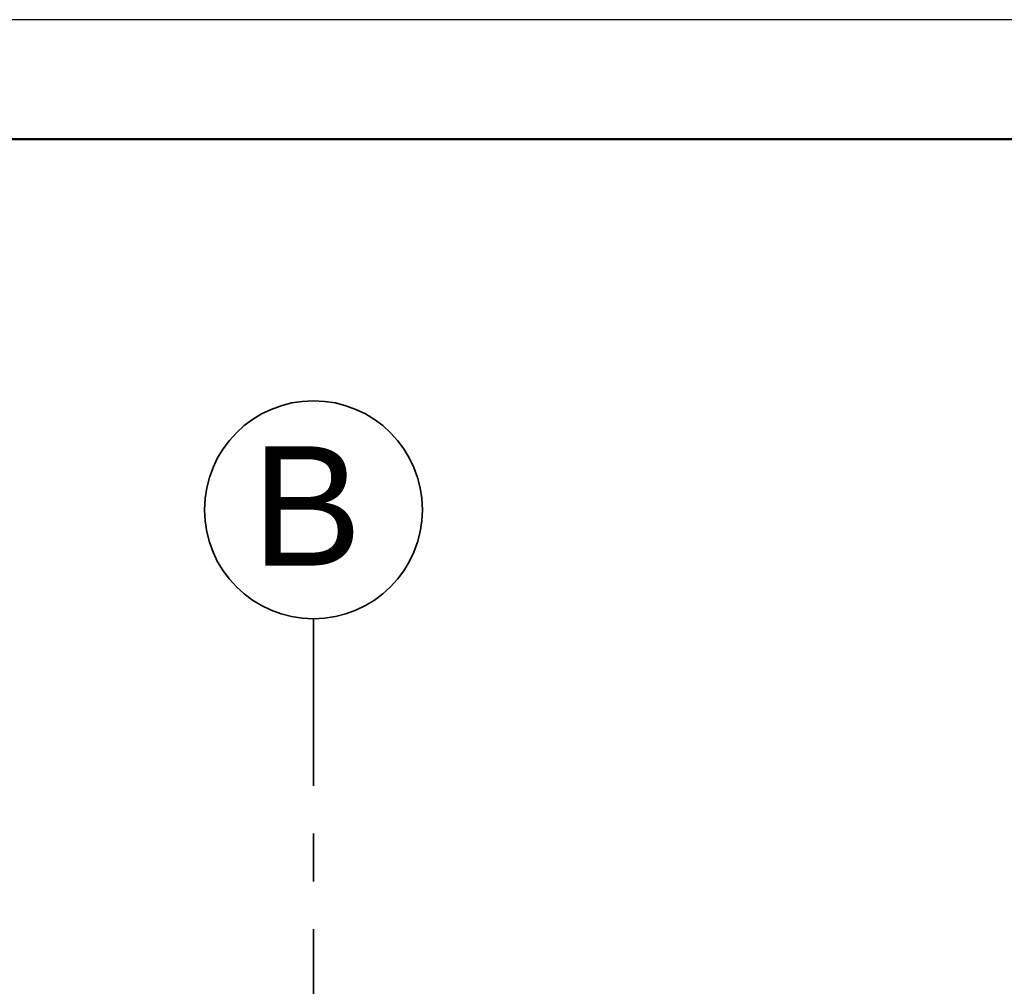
# Model space of a CAD drawing. Header units: metres. Extents: x 1314 to 1415, y -87 to -52.
# Tile 65 of 256: x 1317.58 to 1319.64, y -54.41 to -52.38. Entities that reach past the tile are written whole.
import ezdxf

# ---------------------------------------------------------------- set-up
doc = ezdxf.new("R2010")
doc.units = ezdxf.units.M
doc.linetypes.add('AUSGEZOGEN', pattern=[0])
doc.linetypes.add('STRICHPUNKT2_S5', pattern=[0.5, 0.35, -0.05, 0.05, -0.05])
for name, color, linetype, lineweight in [('XR$1$Legende', 4, 'AUSGEZOGEN', 13), ('XR$2$Achsen', 4, 'AUSGEZOGEN', 13), ('XR$3$Achsen', 4, 'AUSGEZOGEN', 13)]:
    doc.layers.add(name, color=color, linetype=linetype, lineweight=lineweight)
doc.styles.add('ARIAL', font='arial.ttf')

msp = doc.modelspace()

# ---------------------------------------------------------------- linework, layer by layer
at = {"layer": 'XR$1$Legende', "color": 6, "linetype": 'AUSGEZOGEN', "lineweight": 25, "transparency": 33554687}
msp.add_lwpolyline([(1313.9897, -87.3821), (1388.9897, -87.3821), (1388.9897, -52.3821), (1313.9897, -52.3821), (1313.9897, -87.3821)], close=True, dxfattribs=at)
at = {"layer": 'XR$1$Legende', "color": 1, "linetype": 'AUSGEZOGEN', "lineweight": 50, "transparency": 33554687}
msp.add_lwpolyline([(1314.9897, -87.1321), (1388.7397, -87.1321), (1388.7397, -52.6321), (1314.9897, -52.6321), (1314.9897, -87.1321)], close=True, dxfattribs=at)
at = {"layer": 'XR$2$Achsen', "color": 35, "linetype": 'STRICHPUNKT2_S5', "lineweight": 35, "transparency": 33554687}
msp.add_line((1318.1917, -53.6366), (1318.1917, -65.7092), dxfattribs=at)
at = {"layer": 'XR$3$Achsen', "color": 35, "linetype": 'AUSGEZOGEN', "lineweight": 35, "transparency": 33554687}
msp.add_circle((1318.1917, -53.4084), 0.2282, dxfattribs=at)

# ---------------------------------------------------------------- texts
at = {"layer": 'XR$3$Achsen', "color": 35, "linetype": 'AUSGEZOGEN', "lineweight": 35, "transparency": 33554687, "insert": (1318.0627, -53.5254), "char_height": 0.25, "width": 0.35666, "attachment_point": 7, "style": 'ARIAL'}
msp.add_mtext('\\W0.99;B', dxfattribs=at)

doc.saveas('drawing.dxf')
